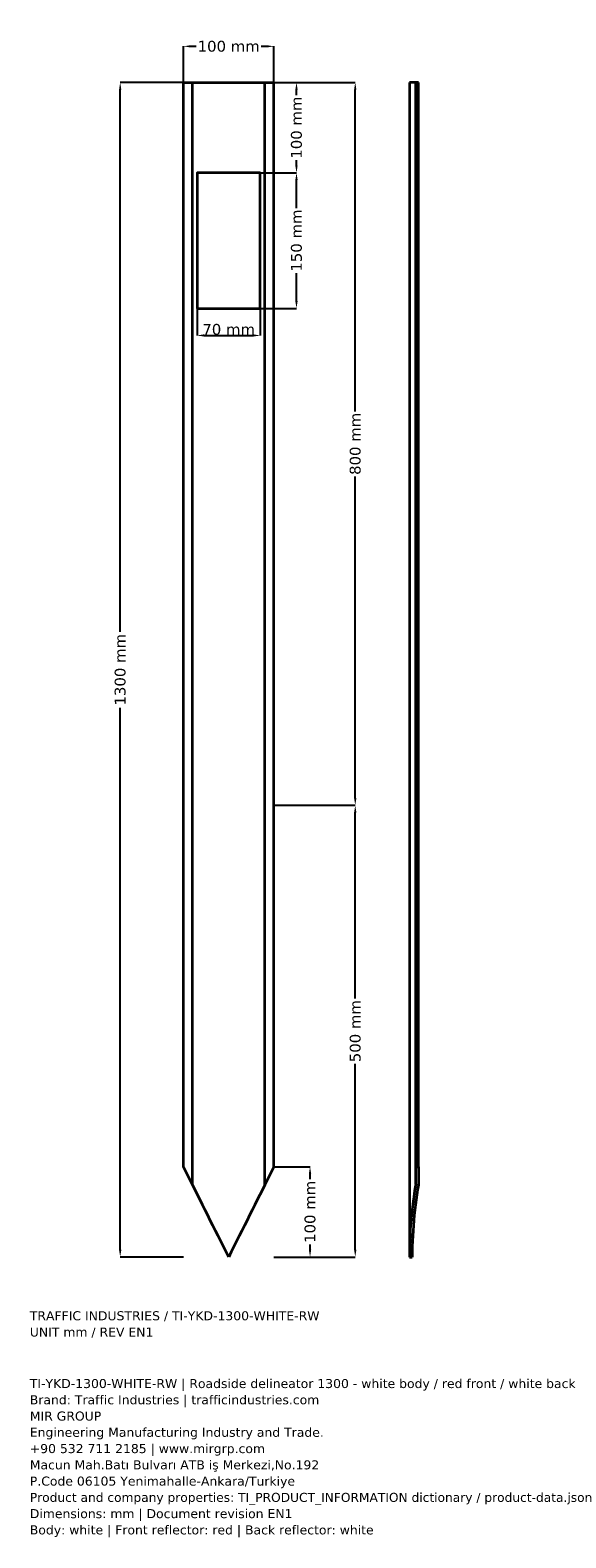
# Model space of a CAD drawing. Header units: millimetres. Extents: x -170 to 423, y -311 to 1358.
import ezdxf

# ---------------------------------------------------------------- set-up
doc = ezdxf.new("R2010")
doc.units = ezdxf.units.MM
for name, color, linetype, lineweight in [('TI-DIM', 7, 'Continuous', 18), ('TI-NOTE', 7, 'Continuous', 18), ('TI-OUTLINE', 7, 'Continuous', 35)]:
    doc.layers.add(name, color=color, linetype=linetype, lineweight=lineweight)
doc.styles.add('TI-TECH', font='DejaVuSans.ttf')
doc.dimstyles.get("Standard").update_dxf_attribs({"dimtxt": 2.5, "dimasz": 2.5, "dimexe": 1.25, "dimexo": 0.625, "dimtad": 1, "dimtxsty": 'Standard', "dimcen": 2.5, "dimazin": 3, "dimtfac": 1, "dimtmove": 0, "dimatfit": 3, "dimarcsym": 0})

# ---------------------------------------------------------------- blocks, each defined once
blk = doc.blocks.new('_CLOSEDFILLED')
at = {"color": 0, "linetype": 'ByBlock'}
blk.add_solid([(-1, 0.16), (0, 0), (-1, -0.16)], dxfattribs=at)
blk = doc.blocks.new('*D0')
for p, q in [((0, 1300), (-70, 1300)), ((-70, 692), (-70, 1292)), ((-70, 8), (-70, 608)), ((0, 0), (-70, 0))]:
    blk.add_line(p, q)
at = {"layer": 'Defpoints'}
for p in [(0, 1300), (-70, 0), (0, 0)]:
    blk.add_point(p, dxfattribs=at)
at = {"layer": 'TI-DIM', "xscale": 8, "yscale": 8}
for p, rotation in [((-70, 1300), 90), ((-70, 0), 270)]:
    blk.add_blockref('_CLOSEDFILLED', p, dxfattribs=dict(at, rotation=rotation))
at = {"layer": 'TI-DIM', "insert": (-70, 650), "char_height": 12, "attachment_point": 5, "rotation": 90, "style": 'TI-TECH'}
blk.add_mtext('1300 mm', dxfattribs=at)
blk = doc.blocks.new('*D2')
for p, q in [((0, 1300), (0, 1340)), ((8, 1340), (14, 1340)), ((86, 1340), (92, 1340)), ((100, 1300), (100, 1340))]:
    blk.add_line(p, q)
at = {"layer": 'Defpoints'}
for p in [(0, 1340), (0, 1300), (100, 1300)]:
    blk.add_point(p, dxfattribs=at)
at = {"layer": 'TI-DIM', "xscale": 8, "yscale": 8, "rotation": 180}
blk.add_blockref('_CLOSEDFILLED', (0, 1340), dxfattribs=at)
at = {"layer": 'TI-DIM', "xscale": 8, "yscale": 8}
blk.add_blockref('_CLOSEDFILLED', (100, 1340), dxfattribs=at)
at = {"layer": 'TI-DIM', "insert": (50, 1340), "char_height": 12, "attachment_point": 5, "style": 'TI-TECH'}
blk.add_mtext('100 mm', dxfattribs=at)
blk = doc.blocks.new('*D3')
for p, q in [((100, 100), (140, 100)), ((140, 86), (140, 92)), ((100, 0), (140, 0)), ((140, 8), (140, 14))]:
    blk.add_line(p, q)
at = {"layer": 'Defpoints'}
for p in [(100, 100), (100, 0), (140, 0)]:
    blk.add_point(p, dxfattribs=at)
at = {"layer": 'TI-DIM', "xscale": 8, "yscale": 8}
for p, rotation in [((140, 100), 90), ((140, 0), 270)]:
    blk.add_blockref('_CLOSEDFILLED', p, dxfattribs=dict(at, rotation=rotation))
at = {"layer": 'TI-DIM', "insert": (140, 50), "char_height": 12, "attachment_point": 5, "rotation": 90, "style": 'TI-TECH'}
blk.add_mtext('100 mm', dxfattribs=at)
blk = doc.blocks.new('*D4')
for p, q in [((100, 500), (190, 500)), ((190, 286), (190, 492)), ((190, 8), (190, 214)), ((100, 0), (190, 0))]:
    blk.add_line(p, q)
at = {"layer": 'Defpoints'}
for p in [(100, 500), (100, 0), (190, 0)]:
    blk.add_point(p, dxfattribs=at)
at = {"layer": 'TI-DIM', "xscale": 8, "yscale": 8}
for p, rotation in [((190, 500), 90), ((190, 0), 270)]:
    blk.add_blockref('_CLOSEDFILLED', p, dxfattribs=dict(at, rotation=rotation))
at = {"layer": 'TI-DIM', "insert": (190, 250), "char_height": 12, "attachment_point": 5, "rotation": 90, "style": 'TI-TECH'}
blk.add_mtext('500 mm', dxfattribs=at)
blk = doc.blocks.new('*D5')
for p, q in [((100, 1300), (190, 1300)), ((190, 936), (190, 1292)), ((190, 508), (190, 864)), ((100, 500), (190, 500))]:
    blk.add_line(p, q)
at = {"layer": 'Defpoints'}
for p in [(100, 1300), (100, 500), (190, 500)]:
    blk.add_point(p, dxfattribs=at)
at = {"layer": 'TI-DIM', "xscale": 8, "yscale": 8}
for p, rotation in [((190, 1300), 90), ((190, 500), 270)]:
    blk.add_blockref('_CLOSEDFILLED', p, dxfattribs=dict(at, rotation=rotation))
at = {"layer": 'TI-DIM', "insert": (190, 900), "char_height": 12, "attachment_point": 5, "rotation": 90, "style": 'TI-TECH'}
blk.add_mtext('800 mm', dxfattribs=at)
blk = doc.blocks.new('*D6')
for p, q in [((15, 1050), (15, 1020)), ((85, 1050), (85, 1020)), ((23, 1020), (77, 1020))]:
    blk.add_line(p, q)
at = {"layer": 'Defpoints'}
for p in [(15, 1050), (85, 1050), (15, 1020)]:
    blk.add_point(p, dxfattribs=at)
at = {"layer": 'TI-DIM', "xscale": 8, "yscale": 8, "rotation": 180}
blk.add_blockref('_CLOSEDFILLED', (15, 1020), dxfattribs=at)
at = {"layer": 'TI-DIM', "xscale": 8, "yscale": 8}
blk.add_blockref('_CLOSEDFILLED', (85, 1020), dxfattribs=at)
at = {"layer": 'TI-DIM', "insert": (50, 1026.625), "char_height": 12, "attachment_point": 5, "style": 'TI-TECH'}
blk.add_mtext('70 mm', dxfattribs=at)
blk = doc.blocks.new('*D7')
for p, q in [((85, 1200), (125, 1200)), ((125, 1161), (125, 1192)), ((125, 1058), (125, 1089)), ((85, 1050), (125, 1050))]:
    blk.add_line(p, q)
at = {"layer": 'Defpoints'}
for p in [(85, 1200), (85, 1050), (125, 1050)]:
    blk.add_point(p, dxfattribs=at)
at = {"layer": 'TI-DIM', "xscale": 8, "yscale": 8}
for p, rotation in [((125, 1200), 90), ((125, 1050), 270)]:
    blk.add_blockref('_CLOSEDFILLED', p, dxfattribs=dict(at, rotation=rotation))
at = {"layer": 'TI-DIM', "insert": (125, 1125), "char_height": 12, "attachment_point": 5, "rotation": 90, "style": 'TI-TECH'}
blk.add_mtext('150 mm', dxfattribs=at)
blk = doc.blocks.new('*D8')
for p, q in [((85, 1300), (125, 1300)), ((125, 1286), (125, 1292)), ((125, 1208), (125, 1214)), ((85, 1200), (125, 1200))]:
    blk.add_line(p, q)
at = {"layer": 'Defpoints'}
for p in [(85, 1300), (85, 1200), (125, 1200)]:
    blk.add_point(p, dxfattribs=at)
at = {"layer": 'TI-DIM', "xscale": 8, "yscale": 8}
for p, rotation in [((125, 1300), 90), ((125, 1200), 270)]:
    blk.add_blockref('_CLOSEDFILLED', p, dxfattribs=dict(at, rotation=rotation))
at = {"layer": 'TI-DIM', "insert": (125, 1250), "char_height": 12, "attachment_point": 5, "rotation": 90, "style": 'TI-TECH'}
blk.add_mtext('100 mm', dxfattribs=at)

msp = doc.modelspace()

# ---------------------------------------------------------------- linework, layer by layer
at = {"layer": 'TI-OUTLINE'}
for points in [[(0, 100), (0, 1300)], [(0, 1300), (10, 1300)], [(10, 80), (10, 1300)], [(10, 1300), (15.531, 1300), (21.145, 1300), (26.831, 1300), (32.573, 1300), (38.359, 1300), (44.172, 1300), (50, 1300), (55.828, 1300), (61.641, 1300), (67.427, 1300), (73.169, 1300), (78.855, 1300), (84.469, 1300), (90, 1300)], [(90, 80), (90, 1300)], [(90, 1300), (100, 1300)], [(100, 100), (100, 1300)], [(257, 1300), (256.044, 1300), (255.156, 1300), (254.338, 1300), (253.589, 1300), (252.909, 1300), (252.301, 1300), (251.763, 1300), (251.296, 1300), (250.9, 1300), (250.577, 1300), (250.324, 1300), (250.144, 1300), (250.036, 1300), (250, 1300)], [(250, 1300), (250, 0)], [(260, 1300), (257, 1300)], [(257, 100), (257, 1300)], [(260, 100), (260, 1300)], [(15, 1050), (85, 1050), (85, 1200), (15, 1200), (15, 1050)], [(10, 80), (0, 100)], [(100, 100), (90, 80)], [(257, 100), (260, 100)], [(257, 81.043), (257, 100)], [(260, 100), (260, 80)], [(50, 0), (47.085, 5.83), (44.172, 11.656), (41.263, 17.475), (38.359, 23.283), (35.462, 29.077), (32.573, 34.853), (29.696, 40.608), (26.831, 46.338), (23.98, 52.039), (21.145, 57.709), (18.328, 63.343), (15.531, 68.939), (12.754, 74.492), (10, 80)], [(90, 80), (87.246, 74.492), (84.469, 68.939), (81.672, 63.343), (78.855, 57.709), (76.02, 52.039), (73.169, 46.338), (70.304, 40.608), (67.427, 34.853), (64.538, 29.077), (61.641, 23.283), (58.737, 17.475), (55.828, 11.656), (52.915, 5.83), (50, 0)], [(257, 81.043), (256.044, 75.458), (255.156, 69.829), (254.338, 64.157), (253.589, 58.447), (252.909, 52.702), (252.301, 46.926), (251.763, 41.122), (251.296, 35.293), (250.9, 29.443), (250.577, 23.576), (250.324, 17.694), (250.144, 11.802), (250.036, 5.903), (250, 0)], [(260, 80), (259.044, 74.492), (258.157, 68.939), (257.338, 63.343), (256.589, 57.709), (255.91, 52.039), (255.301, 46.338), (254.763, 40.608), (254.296, 34.853), (253.901, 29.077), (253.577, 23.283), (253.325, 17.475), (253.144, 11.656), (253.036, 5.83), (253, 0)], [(250, 0), (253, 0)]]:
    msp.add_lwpolyline(points, dxfattribs=at)

# ---------------------------------------------------------------- texts
at = {"layer": 'TI-NOTE', "style": 'TI-TECH'}
for s, p in [('TRAFFIC INDUSTRIES / TI-YKD-1300-WHITE-RW', (-170, -70)), ('UNIT mm / REV EN1', (-170, -88)), ('TI-YKD-1300-WHITE-RW | Roadside delineator 1300 - white body / red front / white back', (-170, -145)), ('Brand: Traffic Industries | trafficindustries.com', (-170, -163)), ('MIR GROUP', (-170, -181)), ('Engineering Manufacturing Industry and Trade.', (-170, -199)), ('+90 532 711 2185 | www.mirgrp.com', (-170, -217)), ('Macun Mah.Batı Bulvarı ATB iş Merkezi,No.192', (-170, -235)), ('P.Code 06105 Yenimahalle-Ankara/Turkiye', (-170, -253)), ('Product and company properties: TI_PRODUCT_INFORMATION dictionary / product-data.json', (-170, -271)), ('Dimensions: mm | Document revision EN1', (-170, -289)), ('Body: white | Front reflector: red | Back reflector: white', (-170, -307))]:
    msp.add_text(s, height=10, dxfattribs=at).set_placement(p)

# ---------------------------------------------------------------- dimensions: what is measured, and where the dimension line sits
at = {"layer": 'TI-DIM'}
for base, p1, p2, text, picture, middle in [((0, 1340), (0, 1300), (100, 1300), '100 mm', '*D2', (50, 1340)), ((15, 1020), (15, 1050), (85, 1050), '70 mm', '*D6', (50, 1026.625))]:
    dim = msp.add_linear_dim(base=base, p1=p1, p2=p2, text=text, dimstyle='Standard', override={"dimtxt": 12, "dimasz": 8, "dimtxsty": 'TI-TECH'}, dxfattribs=at)
    dim.commit()
    dim.dimension.update_dxf_attribs({"geometry": picture, "text_midpoint": middle})
for base, p1, p2, text, picture, middle in [((-70, 0), (0, 0), (0, 1300), '1300 mm', '*D0', (-70, 650)), ((125, 1200), (85, 1200), (85, 1300), '100 mm', '*D8', (125, 1250)), ((190, 500), (100, 500), (100, 1300), '800 mm', '*D5', (190, 900)), ((125, 1050), (85, 1050), (85, 1200), '150 mm', '*D7', (125, 1125)), ((190, 0), (100, 0), (100, 500), '500 mm', '*D4', (190, 250)), ((140, 0), (100, 0), (100, 100), '100 mm', '*D3', (140, 50))]:
    dim = msp.add_linear_dim(base=base, p1=p1, p2=p2, angle=90, text=text, dimstyle='Standard', override={"dimtxt": 12, "dimasz": 8, "dimtxsty": 'TI-TECH'}, dxfattribs=at)
    dim.commit()
    dim.dimension.update_dxf_attribs({"geometry": picture, "text_midpoint": middle})

doc.saveas('drawing.dxf')
